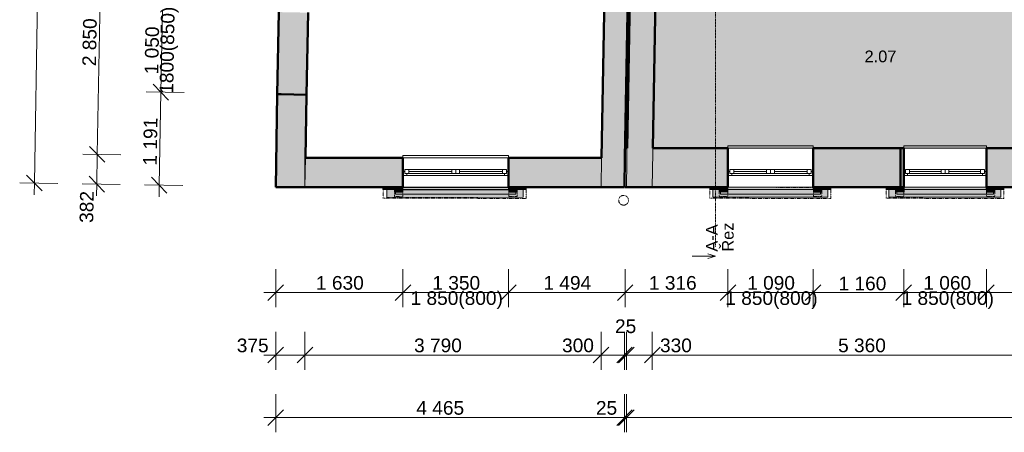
# Model space of a CAD drawing. Header units: millimetres. Extents: x -23760 to 3482, y -2786 to 20067.
# Tile 1 of 14: x -23760 to -11153, y -2786 to 2494. Entities that reach past the tile are written whole.
import ezdxf

# ---------------------------------------------------------------- set-up
doc = ezdxf.new("R2010")
doc.units = ezdxf.units.MM
doc.header["$MEASUREMENT"] = 0
doc.linetypes.add('Čerchovaná M', pattern=[4.5, 2.5, -0.85, 0.3, -0.85])
doc.linetypes.add('Čerchovaná S', pattern=[3.5, 1.5, -0.85, 0.3, -0.85])
for name, color, linetype in [('7._POHLED ZÁPADNÍ_2_2D prvky - obecné', 7, 'Continuous'), ('7._POHLED ZÁPADNÍ_2_Bourané_3D prvky fasada stavajici', 7, 'Continuous'), ('7._POHLED ZÁPADNÍ_2_Bourané_Konstrukce - krov', 7, 'Continuous'), ('7._POHLED ZÁPADNÍ_2_Bourané_Konstrukce - nosné', 7, 'Continuous'), ('7._POHLED ZÁPADNÍ_2_Bourané_Kóty - SP', 7, 'Continuous'), ('7._POHLED ZÁPADNÍ_2_Bourané_Otvory – Okna', 7, 'Continuous'), ('7._POHLED ZÁPADNÍ_2_Bourané_Výplně - Povrchové', 7, 'Continuous'), ('7._POHLED ZÁPADNÍ_2_Bourané_Výplně – Řezové', 7, 'Continuous'), ('7._POHLED ZÁPADNÍ_2_Konstrukce - nosné', 7, 'Continuous'), ('7._POHLED ZÁPADNÍ_2_Kóty - SP', 7, 'Continuous'), ('7._POHLED ZÁPADNÍ_2_Výplně – Řezové', 7, 'Continuous'), ('7._POHLED ZÁPADNÍ_2_Značky - řezy', 7, 'Continuous'), ('7._POHLED ZÁPADNÍ_2_Zóny', 7, 'Continuous')]:
    doc.layers.add(name, color=color, linetype=linetype)
doc.styles.add('GENEROVANÝ_STYL_1', font='txt')
doc.styles.add('GENEROVANÝ_STYL_2', font='txt')

msp = doc.modelspace()

# ---------------------------------------------------------------- hatches: boundary and pattern name
at = {"layer": '7._POHLED ZÁPADNÍ_2_Bourané_Výplně - Povrchové', "linetype": 'Continuous', "lineweight": 0, "true_color": 0xffffff}
msp.add_hatch(color=7, dxfattribs=at).paths.add_polyline_path([(-10307, 850), (-10308, 3500), (-12867, 3500), (-12868, 3463), (-15607, 3495), (-15654, 850)])
at = {"layer": '7._POHLED ZÁPADNÍ_2_Bourané_Výplně - Povrchové', "linetype": 'Continuous', "lineweight": 0, "true_color": 0xfdfde4}
for points in [[(-19108, 351), (-19108, 320), (-18956, 320), (-18956, 351)], [(-19058, 348), (-19058, 220), (-17313, 221), (-17313, 348)], [(-18962, 348), (-18962, 316), (-18852, 316), (-18852, 348)], [(-18960, 320), (-18960, 288), (-18852, 288), (-18852, 320)], [(-18949, 348), (-18949, 259), (-17408, 259), (-17408, 348)], [(-18852, 350), (-18852, 318), (-17502, 318), (-17502, 350)], [(-17391, 348), (-17501, 348), (-17501, 316), (-17391, 316)], [(-17389, 319), (-17497, 319), (-17497, 288), (-17389, 288)], [(-17272, 351), (-17424, 351), (-17424, 319), (-17273, 319)], [(-14921, 352), (-14921, 320), (-14769, 320), (-14769, 352)], [(-14884, 348), (-14884, 221), (-13412, 221), (-13412, 349)], [(-14802, 348), (-14802, 317), (-14691, 317), (-14691, 348)], [(-14800, 320), (-14800, 289), (-14691, 289), (-14691, 320)], [(-14785, 348), (-14785, 259), (-13508, 259), (-13508, 349)], [(-14691, 350), (-14691, 318), (-13601, 319), (-13601, 350)], [(-13490, 348), (-13601, 348), (-13601, 317), (-13490, 316)], [(-13488, 320), (-13596, 320), (-13596, 288), (-13488, 288)], [(-13372, 351), (-13524, 351), (-13524, 320), (-13372, 320)], [(-12666, 352), (-12666, 320), (-12514, 320), (-12514, 352)], [(-12629, 349), (-12629, 221), (-11197, 221), (-11197, 349)], [(-12547, 349), (-12547, 317), (-12436, 317), (-12436, 349)], [(-12545, 320), (-12545, 289), (-12436, 289), (-12436, 320)], [(-12530, 349), (-12530, 260), (-11293, 259), (-11293, 349)], [(-12436, 350), (-12436, 319), (-11386, 319), (-11386, 350)], [(-11275, 348), (-11386, 348), (-11386, 317), (-11275, 316)], [(-11273, 320), (-11381, 320), (-11381, 288), (-11273, 288)], [(-11157, 351), (-11309, 352), (-11309, 320), (-11157, 320)]]:
    msp.add_hatch(color=7, dxfattribs=at).paths.add_polyline_path(points)
at = {"layer": '7._POHLED ZÁPADNÍ_2_Bourané_Výplně – Řezové', "linetype": 'Continuous', "lineweight": 0, "true_color": 0xd8d8cb}
for points in [[(-20443, 2591), (-20461, 1541), (-20086, 1534), (-20068, 2584)], [(-12482, 850), (-12482, 350), (-12441, 350), (-12441, 850)], [(-17501, 725), (-17502, 350)]]:
    msp.add_hatch(color=254, dxfattribs=at).paths.add_polyline_path(points)
at = {"layer": '7._POHLED ZÁPADNÍ_2_Výplně – Řezové', "linetype": 'Continuous', "lineweight": 13}
for points in [[(-15983, 850), (-15653, 850), (-15603, 3686), (-15718, 3688), (-15720, 3598), (-15935, 3602)], [(-16010, 725), (-15961, 3502), (-16261, 3507), (-16310, 725)], [(-20475, 725), (-20100, 725), (-20086, 1534), (-20461, 1541)], [(-16007, 850), (-16007, 350), (-14691, 350), (-14691, 850)], [(-13601, 850), (-13601, 350), (-12482, 350), (-12482, 850)], [(-11381, 350), (-9043, 350), (-9043, 850), (-11381, 850)], [(-20100, 725), (-20482, 350), (-20107, 350)], [(-20475, 725), (-20482, 350), (-20100, 725)], [(-20100, 725), (-20107, 350), (-18852, 350), (-18852, 725)], [(-16310, 725), (-17501, 725), (-17501, 350), (-16316, 350)], [(-16316, 350), (-16016, 350), (-16310, 725)], [(-16010, 725), (-16310, 725), (-16016, 350)]]:
    msp.add_hatch(color=254, dxfattribs=at).paths.add_polyline_path(points)

# ---------------------------------------------------------------- linework, layer by layer
at = {"layer": '7._POHLED ZÁPADNÍ_2_2D prvky - obecné', "color": 8, "linetype": 'Continuous', "lineweight": 13}
for p, q in [((-15980, 1012), (-15991, 350)), ((-15650, 1010), (-15661, 350)), ((-16008, 850), (-16016, 350)), ((-20102, 725), (-20108, 350)), ((-16310, 725), (-16316, 350))]:
    msp.add_line(p, q, dxfattribs=at)
at = {"layer": '7._POHLED ZÁPADNÍ_2_Bourané_3D prvky fasada stavajici', "color": 42, "linetype": 'Continuous', "lineweight": 20, "true_color": 0xe4ad2c, "flags": 128}
for points in [[(-19108, 351), (-19108, 320), (-18956, 320), (-18956, 351)], [(-19058, 348), (-19058, 220), (-17313, 221), (-17313, 348)], [(-18962, 348), (-18962, 316), (-18852, 316), (-18852, 348)], [(-18960, 320), (-18960, 288), (-18852, 288), (-18852, 320)], [(-18949, 348), (-17408, 348), (-17408, 259), (-18949, 259)], [(-18852, 350), (-18852, 318), (-17502, 318), (-17502, 350)], [(-17391, 348), (-17391, 316), (-17501, 316), (-17501, 348)], [(-17389, 319), (-17389, 288), (-17497, 288), (-17497, 319)], [(-17272, 351), (-17273, 319), (-17424, 319), (-17424, 351)], [(-14921, 352), (-14921, 320), (-14769, 320), (-14769, 352)], [(-14884, 348), (-14884, 221), (-13412, 221), (-13412, 349)], [(-14802, 348), (-14802, 317), (-14691, 317), (-14691, 348)], [(-14800, 320), (-14800, 289), (-14691, 289), (-14691, 320)], [(-14785, 348), (-13508, 349), (-13508, 259), (-14785, 259)], [(-14691, 350), (-14691, 318), (-13601, 319), (-13601, 350)], [(-13490, 348), (-13490, 316), (-13601, 317), (-13601, 348)], [(-13488, 320), (-13488, 288), (-13596, 288), (-13596, 320)], [(-13372, 351), (-13372, 320), (-13524, 320), (-13524, 351)], [(-12666, 352), (-12666, 320), (-12514, 320), (-12514, 352)], [(-12629, 349), (-12629, 221), (-11197, 221), (-11197, 349)], [(-12547, 349), (-12547, 317), (-12436, 317), (-12436, 349)], [(-12545, 320), (-12545, 289), (-12436, 289), (-12436, 320)], [(-12530, 349), (-11293, 349), (-11293, 259), (-12530, 260)], [(-12436, 350), (-12436, 319), (-11386, 319), (-11386, 350)], [(-11275, 348), (-11275, 316), (-11386, 317), (-11386, 348)], [(-11273, 320), (-11273, 288), (-11381, 288), (-11381, 320)], [(-11157, 351), (-11157, 320), (-11309, 320), (-11309, 352)]]:
    msp.add_lwpolyline(points, close=True, dxfattribs=at)
at = {"layer": '7._POHLED ZÁPADNÍ_2_Bourané_3D prvky fasada stavajici', "color": 42, "linetype": 'Čerchovaná M', "lineweight": 20, "true_color": 0xe4ad2c, "flags": 128}
for points in [[(-19107, 350), (-19108, 209)], [(-17273, 348), (-19107, 350)], [(-18854, 316), (-18962, 316)], [(-18962, 316), (-18962, 233)], [(-18854, 316), (-18854, 233)], [(-17389, 316), (-17497, 316)], [(-17497, 316), (-17497, 232)], [(-17389, 316), (-17389, 232)], [(-17273, 348), (-17273, 207)], [(-13372, 348), (-14921, 349)], [(-14921, 349), (-14921, 208)], [(-14694, 317), (-14802, 317)], [(-14802, 317), (-14802, 233)], [(-14694, 317), (-14694, 233)], [(-13488, 317), (-13596, 316)], [(-13596, 316), (-13596, 233)], [(-13488, 317), (-13488, 233)], [(-13372, 348), (-13372, 207)], [(-11157, 349), (-12666, 349)], [(-12666, 349), (-12666, 208)], [(-12439, 317), (-12547, 317)], [(-12547, 317), (-12547, 233)], [(-12439, 317), (-12439, 233)], [(-11273, 317), (-11381, 317)], [(-11381, 317), (-11381, 233)], [(-11273, 317), (-11273, 233)], [(-11157, 349), (-11157, 207)], [(-19108, 209), (-17273, 207)], [(-18962, 233), (-18854, 233)], [(-17497, 232), (-17389, 232)], [(-14921, 208), (-13372, 207)], [(-14802, 233), (-14694, 233)], [(-13596, 233), (-13488, 233)], [(-12666, 208), (-11157, 207)], [(-12547, 233), (-12439, 233)], [(-11381, 233), (-11273, 233)]]:
    msp.add_lwpolyline(points, dxfattribs=at)
at = {"layer": '7._POHLED ZÁPADNÍ_2_Bourané_Konstrukce - krov', "color": 42, "linetype": 'Čerchovaná M', "lineweight": 13, "true_color": 0xe4ad2c, "flags": 128}
msp.add_lwpolyline([(-16090, 183, -1), (-15965, 183, -1)], format="xyb", close=True, dxfattribs=at)
at = {"layer": '7._POHLED ZÁPADNÍ_2_Bourané_Konstrukce - nosné', "color": 42, "linetype": 'Continuous', "lineweight": 50, "true_color": 0xe4ad2c, "flags": 128}
for points in [[(-20443, 2591), (-20461, 1541)], [(-20086, 1534), (-20068, 2584)], [(-14691, 850), (-14691, 350)], [(-12441, 850), (-12482, 850)], [(-12441, 850), (-12441, 350)], [(-17502, 350), (-17502, 725)], [(-12482, 350), (-12441, 350)]]:
    msp.add_lwpolyline(points, dxfattribs=at)
at = {"layer": '7._POHLED ZÁPADNÍ_2_Bourané_Kóty - SP', "color": 42, "linetype": 'Continuous', "lineweight": 13, "true_color": 0xe4ad2c}
for p, q in [((-23572, 404), (-23402, 10063)), ((-22766, 772), (-22716, 3621)), ((-21952, 1567), (-21933, 2617)), ((-22050, 1669), (-21853, 1465)), ((-21652, 1562), (-22139, 1570)), ((-21973, 376), (-21952, 1567)), ((-22466, 766), (-22953, 775)), ((-22864, 873), (-22668, 670)), ((-22773, 390), (-22766, 772)), ((-23671, 506), (-23474, 302)), ((-23272, 399), (-23760, 407)), ((-23575, 254), (-23572, 404)), ((-22473, 385), (-22960, 393)), ((-22871, 492), (-22674, 288)), ((-22775, 240), (-22773, 390)), ((-21673, 371), (-22160, 379)), ((-22071, 478), (-21874, 274)), ((-21975, 226), (-21973, 376)), ((-20482, -1186), (-20482, -699)), ((-18852, -1186), (-18852, -699)), ((-17502, -1186), (-17502, -699)), ((-16007, -1186), (-16007, -699)), ((-14691, -1186), (-14691, -699)), ((-13601, -1186), (-13601, -699)), ((-12441, -1186), (-12441, -699)), ((-11381, -1186), (-11381, -699)), ((-20632, -999), (-20482, -999)), ((-20382, -899), (-20582, -1099)), ((-20482, -999), (-18852, -999)), ((-18752, -899), (-18952, -1099)), ((-18852, -999), (-17502, -999)), ((-17402, -899), (-17602, -1099)), ((-17502, -999), (-16007, -999)), ((-15907, -899), (-16107, -1099)), ((-16007, -999), (-14691, -999)), ((-14591, -899), (-14791, -1099)), ((-14691, -999), (-13601, -999)), ((-13501, -899), (-13701, -1099)), ((-13601, -999), (-12441, -999)), ((-12341, -899), (-12541, -1099)), ((-12441, -999), (-11381, -999)), ((-11281, -899), (-11481, -1099)), ((-11381, -999), (-9041, -999)), ((-20482, -1986), (-20482, -1499)), ((-20107, -1986), (-20107, -1499)), ((-16316, -1986), (-16316, -1499)), ((-16016, -1986), (-16016, -1499)), ((-15991, -1986), (-15991, -1499)), ((-15661, -1986), (-15661, -1499)), ((-20382, -1699), (-20582, -1899)), ((-20007, -1699), (-20207, -1899)), ((-16216, -1699), (-16416, -1899)), ((-16116, -1899), (-15916, -1699)), ((-15891, -1699), (-16091, -1899)), ((-15561, -1699), (-15761, -1899)), ((-20632, -1799), (-20482, -1799)), ((-20482, -1799), (-20107, -1799)), ((-20107, -1799), (-16316, -1799)), ((-16316, -1799), (-16016, -1799)), ((-16016, -1799), (-15991, -1799)), ((-15991, -1799), (-15661, -1799)), ((-15661, -1799), (-10302, -1799)), ((-20482, -2786), (-20482, -2299)), ((-16016, -2786), (-16016, -2299)), ((-15991, -2786), (-15991, -2299)), ((-20382, -2499), (-20582, -2699)), ((-16116, -2699), (-15916, -2499)), ((-15891, -2499), (-16091, -2699)), ((-20632, -2599), (-20482, -2599)), ((-20482, -2599), (-16016, -2599)), ((-16016, -2599), (-15991, -2599)), ((-15991, -2599), (-322, -2599))]:
    msp.add_line(p, q, dxfattribs=at)
at = {"layer": '7._POHLED ZÁPADNÍ_2_Bourané_Otvory – Okna', "color": 42, "linetype": 'Continuous', "lineweight": 13, "true_color": 0xe4ad2c}
for p, q in [((-14691, 850), (-14691, 880)), ((-14691, 880), (-13601, 880)), ((-14691, 850), (-13601, 850)), ((-14691, 550), (-14691, 850)), ((-13601, 880), (-13601, 850)), ((-13601, 550), (-13601, 850)), ((-12441, 850), (-12441, 880)), ((-12441, 880), (-11381, 880)), ((-12441, 850), (-11381, 850)), ((-12441, 550), (-12441, 850)), ((-11381, 880), (-11381, 850)), ((-11381, 550), (-11381, 850)), ((-18852, 725), (-18852, 755)), ((-18852, 755), (-17502, 755)), ((-18852, 725), (-17502, 725)), ((-18852, 550), (-18852, 725)), ((-17502, 755), (-17502, 725)), ((-17502, 550), (-17502, 725)), ((-18852, 550), (-18827, 550)), ((-18852, 500), (-18852, 550)), ((-18852, 500), (-18852, 550)), ((-18827, 575), (-18777, 575)), ((-18827, 525), (-18827, 575)), ((-18827, 550), (-18827, 525)), ((-18827, 525), (-18802, 525)), ((-18777, 525), (-18827, 525)), ((-18802, 525), (-18802, 500)), ((-18777, 575), (-18227, 575)), ((-18777, 575), (-18777, 525)), ((-18777, 575), (-18227, 575)), ((-18777, 550), (-18227, 550)), ((-18227, 525), (-18777, 525)), ((-18227, 525), (-18227, 575)), ((-18227, 575), (-18177, 575)), ((-18177, 525), (-18227, 525)), ((-18177, 575), (-18177, 525)), ((-18177, 575), (-18127, 575)), ((-18177, 525), (-18177, 575)), ((-18127, 525), (-18177, 525)), ((-18127, 575), (-17577, 575)), ((-18127, 575), (-18127, 525)), ((-18127, 575), (-17577, 575)), ((-18127, 550), (-17577, 550)), ((-17577, 525), (-18127, 525)), ((-17577, 525), (-17577, 575)), ((-17577, 575), (-17527, 575)), ((-17527, 525), (-17577, 525)), ((-17552, 500), (-17552, 525)), ((-17552, 525), (-17527, 525)), ((-17527, 575), (-17527, 525)), ((-17527, 525), (-17527, 550)), ((-17527, 550), (-17502, 550)), ((-17502, 500), (-17502, 550)), ((-17502, 500), (-17502, 550)), ((-14691, 550), (-14666, 550)), ((-14691, 500), (-14691, 550)), ((-14691, 500), (-14691, 550)), ((-14666, 575), (-14616, 575)), ((-14666, 525), (-14666, 575)), ((-14666, 550), (-14666, 525)), ((-14666, 525), (-14641, 525)), ((-14616, 525), (-14666, 525)), ((-14641, 525), (-14641, 500)), ((-14616, 575), (-14196, 575)), ((-14616, 575), (-14616, 525)), ((-14616, 575), (-14196, 575)), ((-14616, 550), (-14196, 550)), ((-14196, 525), (-14616, 525)), ((-14196, 525), (-14196, 575)), ((-14196, 575), (-14146, 575)), ((-14146, 525), (-14196, 525)), ((-14146, 575), (-14146, 525)), ((-14146, 575), (-14096, 575)), ((-14146, 525), (-14146, 575)), ((-14096, 525), (-14146, 525)), ((-14096, 575), (-13676, 575)), ((-14096, 575), (-14096, 525)), ((-14096, 575), (-13676, 575)), ((-14096, 550), (-13676, 550)), ((-13676, 525), (-14096, 525)), ((-13676, 525), (-13676, 575)), ((-13676, 575), (-13626, 575)), ((-13626, 525), (-13676, 525)), ((-13651, 500), (-13651, 525)), ((-13651, 525), (-13626, 525)), ((-13626, 575), (-13626, 525)), ((-13626, 525), (-13626, 550)), ((-13626, 550), (-13601, 550)), ((-13601, 500), (-13601, 550)), ((-13601, 500), (-13601, 550)), ((-12441, 550), (-12416, 550)), ((-12441, 500), (-12441, 550)), ((-12441, 500), (-12441, 550)), ((-12416, 575), (-12366, 575)), ((-12416, 525), (-12416, 575)), ((-12416, 550), (-12416, 525)), ((-12416, 525), (-12391, 525)), ((-12366, 525), (-12416, 525)), ((-12391, 525), (-12391, 500)), ((-12366, 575), (-11961, 575)), ((-12366, 575), (-12366, 525)), ((-12366, 575), (-11961, 575)), ((-12366, 550), (-11961, 550)), ((-11961, 525), (-12366, 525)), ((-11961, 525), (-11961, 575)), ((-11961, 575), (-11911, 575)), ((-11911, 525), (-11961, 525)), ((-11911, 575), (-11911, 525)), ((-11911, 575), (-11861, 575)), ((-11911, 525), (-11911, 575)), ((-11861, 525), (-11911, 525)), ((-11861, 575), (-11456, 575)), ((-11861, 575), (-11861, 525)), ((-11861, 575), (-11456, 575)), ((-11861, 550), (-11456, 550)), ((-11456, 525), (-11861, 525)), ((-11456, 525), (-11456, 575)), ((-11456, 575), (-11406, 575)), ((-11406, 525), (-11456, 525)), ((-11431, 500), (-11431, 525)), ((-11431, 525), (-11406, 525)), ((-11406, 575), (-11406, 525)), ((-11406, 525), (-11406, 550)), ((-11406, 550), (-11381, 550)), ((-11381, 500), (-11381, 550)), ((-11381, 500), (-11381, 550)), ((-18802, 500), (-18852, 500)), ((-18852, 350), (-18852, 500)), ((-18177, 500), (-18802, 500)), ((-17552, 500), (-18177, 500)), ((-17502, 500), (-17552, 500)), ((-17502, 350), (-17502, 500)), ((-14641, 500), (-14691, 500)), ((-14691, 350), (-14691, 500)), ((-14146, 500), (-14641, 500)), ((-13651, 500), (-14146, 500)), ((-13601, 500), (-13651, 500)), ((-13601, 350), (-13601, 500)), ((-12391, 500), (-12441, 500)), ((-12441, 350), (-12441, 500)), ((-11911, 500), (-12391, 500)), ((-11431, 500), (-11911, 500)), ((-11381, 500), (-11431, 500)), ((-11381, 350), (-11381, 500)), ((-18852, 350), (-18852, 320)), ((-18852, 350), (-17502, 350)), ((-18852, 320), (-17502, 320)), ((-17502, 320), (-17502, 350)), ((-14691, 350), (-14691, 320)), ((-14691, 350), (-13601, 350)), ((-14691, 320), (-13601, 320)), ((-13601, 320), (-13601, 350)), ((-12441, 350), (-12441, 320)), ((-12441, 350), (-11381, 350)), ((-12441, 320), (-11381, 320)), ((-11381, 320), (-11381, 350))]:
    msp.add_line(p, q, dxfattribs=at)
at = {"layer": '7._POHLED ZÁPADNÍ_2_Konstrukce - nosné', "color": 7, "linetype": 'Continuous', "lineweight": 50}
for p, q in [((-20461, 1541), (-20411, 1540)), ((-20411, 1540), (-20086, 1534)), ((-13601, 550), (-13601, 850)), ((-12482, 400), (-12482, 850)), ((-11381, 550), (-11381, 850)), ((-18852, 550), (-18852, 725)), ((-17501, 400), (-17501, 725)), ((-18852, 500), (-18852, 550)), ((-13601, 500), (-13601, 550)), ((-11381, 500), (-11381, 550)), ((-18852, 350), (-18852, 500)), ((-17501, 350), (-17501, 400)), ((-13601, 350), (-13601, 500)), ((-12482, 350), (-12482, 400)), ((-11381, 350), (-11381, 500))]:
    msp.add_line(p, q, dxfattribs=at)
at = {"layer": '7._POHLED ZÁPADNÍ_2_Konstrukce - nosné', "color": 251, "linetype": 'Continuous', "lineweight": 13, "true_color": 0x6a6a6a}
msp.add_line((-20107, 352), (-20107, 799), dxfattribs=at)
at = {"layer": '7._POHLED ZÁPADNÍ_2_Konstrukce - nosné', "color": 7, "linetype": 'Continuous', "lineweight": 50, "flags": 128}
for points in [[(-16261, 3507), (-16310, 725)], [(-16010, 725), (-15961, 3502)], [(-15936, 3502), (-15983, 850)], [(-15653, 850), (-15606, 3495)], [(-20461, 1541), (-20482, 350)], [(-20100, 725), (-20086, 1534)], [(-15983, 850), (-16007, 850)], [(-14691, 850), (-15653, 850)], [(-12482, 850), (-13601, 850)], [(-10302, 850), (-11381, 850)], [(-18852, 725), (-20100, 725)], [(-16310, 725), (-17501, 725)], [(-16016, 350), (-16010, 725)], [(-20482, 350), (-20107, 350)], [(-20107, 350), (-18852, 350)], [(-17501, 350), (-16016, 350)], [(-16007, 350), (-14691, 350)], [(-13601, 350), (-12482, 350)], [(-11381, 350), (-9043, 350)]]:
    msp.add_lwpolyline(points, dxfattribs=at)
at = {"layer": '7._POHLED ZÁPADNÍ_2_Značky - řezy', "color": 154, "linetype": 'Čerchovaná S', "lineweight": 13}
msp.add_line((-14850, 19646), (-14850, -412), dxfattribs=at)
at = {"layer": '7._POHLED ZÁPADNÍ_2_Značky - řezy', "color": 154, "linetype": 'Continuous', "lineweight": 13}
for p, q in [((-14950, -502), (-14850, -532)), ((-14850, -532), (-15150, -532)), ((-14950, -562), (-14850, -532))]:
    msp.add_line(p, q, dxfattribs=at)

# ---------------------------------------------------------------- texts
at = {"layer": '7._POHLED ZÁPADNÍ_2_Kóty - SP', "color": 42, "linetype": 'Continuous', "lineweight": 13, "true_color": 0xe4ad2c, "char_height": 175, "attachment_point": 7, "rotation": 88.9912, "style": 'GENEROVANÝ_STYL_2'}
for s, insert, width in [('\\A1;{\\pql;\\fArial|b0|i0|c0|p38;1800(850)}', (-21742, 1544), 1089.6), ('\\A1;{\\pql;\\fArial|b0|i0|c0|p38;2\xa0850}', (-22781, 1898), 598.4), ('\\A1;{\\pql;\\fArial|b0|i0|c0|p38;1\xa0050}', (-21983, 1794), 598.4), ('\\A1;{\\pql;\\fArial|b0|i0|c0|p38;1\xa0191}', (-22003, 626), 598.4), ('\\A1;{\\pql;\\fArial|b0|i0|c0|p38;382}', (-22816, -108), 398.4)]:
    msp.add_mtext(s, dxfattribs=dict(at, insert=insert, width=width))
at = {"layer": '7._POHLED ZÁPADNÍ_2_Kóty - SP', "color": 42, "linetype": 'Continuous', "lineweight": 13, "true_color": 0xe4ad2c, "char_height": 175, "attachment_point": 7, "style": 'GENEROVANÝ_STYL_2'}
for s, insert, width in [('\\A1;{\\pql;\\fArial|b0|i0|c0|p38;1\xa0630}', (-19966, -964), 598.4), ('\\A1;{\\pql;\\fArial|b0|i0|c0|p38;1\xa0350}', (-18476, -964), 598.4), ('\\A1;{\\pql;\\fArial|b0|i0|c0|p38;1\xa0494}', (-17054, -964), 598.4), ('\\A1;{\\pql;\\fArial|b0|i0|c0|p38;1\xa0316}', (-15703, -964), 598.4), ('\\A1;{\\pql;\\fArial|b0|i0|c0|p38;1\xa0090}', (-14445, -964), 598.4), ('\\A1;{\\pql;\\fArial|b0|i0|c0|p38;1\xa0160}', (-13275, -972), 598.4), ('\\A1;{\\pql;\\fArial|b0|i0|c0|p38;1\xa0060}', (-12189, -964), 598.4), ('\\A1;{\\pql;\\fArial|b0|i0|c0|p38;1\xa0850(800)}', (-18755, -1209), 1156.8), ('\\A1;{\\pql;\\fArial|b0|i0|c0|p38;1 850(800)}', (-14725, -1209), 1156.8), ('\\A1;{\\pql;\\fArial|b0|i0|c0|p38;1 850(800)}', (-12468, -1209), 1156.8), ('\\A1;{\\pql;\\fArial|b0|i0|c0|p38;25}', (-16137, -1519), 265.6), ('\\A1;{\\pql;\\fArial|b0|i0|c0|p38;375}', (-20980, -1764), 398.4), ('\\A1;{\\pql;\\fArial|b0|i0|c0|p38;3\xa0790}', (-18710, -1764), 598.4), ('\\A1;{\\pql;\\fArial|b0|i0|c0|p38;300}', (-16815, -1764), 398.4), ('\\A1;{\\pql;\\fArial|b0|i0|c0|p38;330}', (-15561, -1764), 398.4), ('\\A1;{\\pql;\\fArial|b0|i0|c0|p38;5\xa0360}', (-13281, -1764), 598.4), ('\\A1;{\\pql;\\fArial|b0|i0|c0|p38;4\xa0465}', (-18681, -2564), 598.4), ('\\A1;{\\pql;\\fArial|b0|i0|c0|p38;25}', (-16382, -2564), 265.6)]:
    msp.add_mtext(s, dxfattribs=dict(at, insert=insert, width=width))
at = {"layer": '7._POHLED ZÁPADNÍ_2_Značky - řezy', "color": 154, "linetype": 'Continuous', "lineweight": 13, "insert": (-14616, -475), "char_height": 150, "attachment_point": 7, "rotation": 90, "line_spacing_factor": 0.818924, "style": 'GENEROVANÝ_STYL_2'}
msp.add_mtext('\\A1;{\\pql;\\pt0;\\fArial|b0|i0|c0|p38;A-A\\P\\pql;\\pt0;\\fArial|b0|i0|c0|p38;Řez}', dxfattribs=at)
at = {"layer": '7._POHLED ZÁPADNÍ_2_Zóny', "color": 42, "linetype": 'Continuous', "lineweight": 13, "true_color": 0xe4ad2c, "insert": (-12738, 2099), "char_height": 150, "attachment_point": 2, "style": 'GENEROVANÝ_STYL_1'}
msp.add_mtext('\\A1;{\\pqc;\\pt0;\\fArial|b0|i0|c238|p38;2.07}', dxfattribs=at)

doc.saveas('drawing.dxf')
